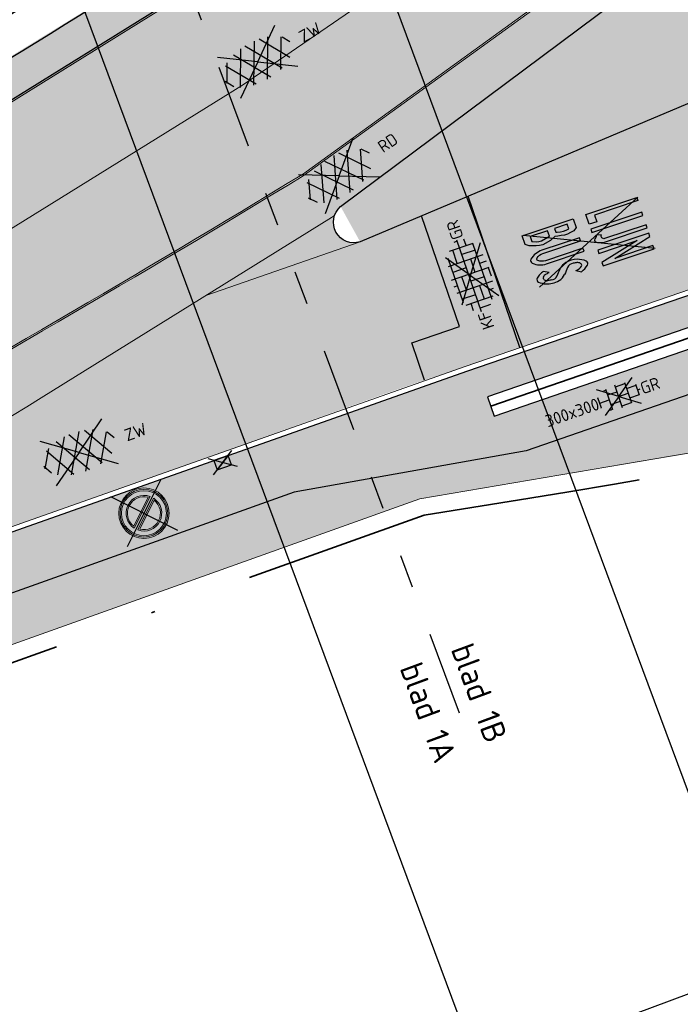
# Model space of a CAD drawing. Header units: metres. Extents: x 132493 to 135358, y 502695 to 503216.
# Tile 10 of 37: x 132666 to 132685, y 502782 to 502811. Entities that reach past the tile are written whole.
import ezdxf
from ezdxf.enums import TextEntityAlignment as Align

# ---------------------------------------------------------------- set-up
doc = ezdxf.new("R2010")
doc.units = ezdxf.units.M
doc.linetypes.add('AL-TEKENBLADGRENS', pattern=[11.5, 2.5, -1.5, 1, -1.5, 1, -1.5, 2.5])
doc.linetypes.add('XX-PROJECTGRENS', pattern=[18, 12, -3, 0, -3])
doc.layers.get('Defpoints').update_dxf_attribs({"color": 3})
for name, color, linetype, lineweight, plot in [('ARC- groen', 92, 'Continuous', 35, False), ('ARC-opbreken asfalt rood', 11, 'Continuous', 20, False), ('ARC-opbreken asfalt zwart', 252, 'Continuous', 20, False), ('ARC-opbreken bss kf bv grijs', 43, 'Continuous', 20, False)]:
    doc.layers.add(name, color=color, linetype=linetype, lineweight=lineweight, plot=plot)
doc.layers.add('ARC-opbreken karteltegels 300x300', color=9, linetype='Continuous', plot=False)
for name, color, linetype, lineweight in [('B-WE-VH-KANTVERHARDING-G', 2, 'Continuous', 25), ('N-WE-KG-GRENS_WERKGRENS-G', 5, 'XX-PROJECTGRENS', 35), ('N-WE-VH-KANTVERHARDING-G', 2, 'Continuous', 18), ('V-WE-RI-KOLK-S', 7, 'Continuous', 25), ('V-WE-VH-GOOT_TEGEL-G', 170, 'Continuous', 18), ('V-WE-VH-KANTOPSLUITING_BUSHALTEBAND-G', 30, 'VH-BUSHALTEBAND-V', 25), ('V-WE-VH-KANTOPSLUITING_TROTTOIRBAND_130 150-G', 210, 'VH-TROTTOIRBAND_130-150-V', 25), ('V-WE-VH-VERHARDING_ASFALT-S', 2, 'Continuous', 25), ('V-WE-VH-VERHARDING_BETONSTRAATSTEEN-S', 2, 'Continuous', 25), ('V-WE-VH-VERHARDING_TEGEL_HALFST-S', 2, 'Continuous', 25), ('V-WE-VH-VERKEERSTEGEL-G', 7, 'Continuous', 35), ('V-WE-VW-MARKERING_LANGS_STREEP_13_010-G', 7, 'VW-1-3_STREEP-V', 13), ('V-WE-VW-MARKERING_LANGS_STREEP_DOORGETROKKEN_010-G', 7, 'CONTINUOUS-V', 13), ('V-WE-VW-MARKERING_SYMBOOL-S', 7, 'Continuous', 25), ('V-WE-VW-VERKEERSTEKEN_BORD_E-S', 7, 'Continuous', 25), ('X-XX-AL-TEKENBLADGRENS-GD', 7, 'AL-TEKENBLADGRENS', 30), ('X-XX-AL-TEKENBLADGRENS-T35', 2, 'Continuous', 35)]:
    doc.layers.add(name, color=color, linetype=linetype, lineweight=lineweight)
doc.styles.add('NLCS-ISO', font='NLCS-ISO.ttf')
doc.styles.add('NLCS-ISO-M200-T35', font='NLCS-ISO.ttf', dxfattribs={"height": 0.7})
doc.linetypes.add('CONTINUOUS-V', pattern='A,3.5,[24,NLCS.SHX,S=0.5,R=0,X=0,Y=0],3.5', length=7)
doc.linetypes.add('VH-BUSHALTEBAND-V', pattern='A,2,-2,1,[24,NLCS.SHX,S=1,R=0,X=0,Y=0],1,-2', length=8)
doc.linetypes.add('VH-TROTTOIRBAND_130-150-V', pattern='A,2.5,[24,NLCS.SHX,S=1,R=0,X=0,Y=0],2.5,-2,2,-2,2,-2', length=15)
doc.linetypes.add('VW-1-3_STREEP-V', pattern='A,1,-3,0.5,[24,NLCS.SHX,S=0.5,R=0,X=0,Y=0],0.5,-3', length=8)

# ---------------------------------------------------------------- blocks, each defined once
blk = doc.blocks.new('V-SVH-TEGEL_300X300_DIK_HALFST_KL-SO')
at = {"transparency": 33554636}
h = blk.add_hatch(color=21, dxfattribs=at)
h.dxf.hatch_style = 1
h.paths.add_polyline_path([(0, 0.75), (-1.5, 0.75), (-1.5, -0.75), (0, -0.75)])
h.paths.add_polyline_path([(1.5, 1.5), (0, 1.5), (0, 0), (1.5, 0)])
h.paths.add_polyline_path([(1.5, 0), (0, 0), (0, -0.75), (0, -1.5), (1.5, -1.5)])
h.paths.add_polyline_path([(3, 0.75), (1.5, 0.75), (1.5, 0), (1.5, -0.75), (3, -0.75)])
at = {"ltscale": 0.1}
for q in [(-2.79, 2.01), (2.79, 2.01), (-2.81, -2.02), (2.81, -2.02)]:
    blk.add_line((0, 0), q, dxfattribs=at)
for p, q in [((-1.84, 1.5), (-1.5, 1.5)), ((-1.5, -1.6), (-1.5, 1.6)), ((0, -1.78), (0, 1.78)), ((0, 1.5), (1.5, 1.5)), ((1.5, -1.6), (1.5, 1.6)), ((-3.08, 0.75), (-3, 0.75)), ((-3, -0.83), (-3, 0.83)), ((-3, 0), (-1.5, 0)), ((-1.5, 0.75), (0, 0.75)), ((0, 0), (1.5, 0)), ((1.5, 0.75), (3, 0.75)), ((3, -0.83), (3, 0.83)), ((3, 0), (3.39, 0)), ((-3.08, -0.75), (-3, -0.75)), ((-1.5, -0.75), (0, -0.75)), ((1.5, -0.75), (3, -0.75)), ((-1.84, -1.5), (-1.5, -1.5)), ((0, -1.5), (1.5, -1.5))]:
    blk.add_line(p, q)
at = {"style": 'NLCS-ISO'}
blk.add_attdef('FORMAAT', text='', height=1.8, dxfattribs=at).set_placement((-3.18, 0), align=Align.MIDDLE_RIGHT)
blk.add_attdef('KLEUR', text='', height=1.8, dxfattribs=at).set_placement((3.49, 0), align=Align.MIDDLE_LEFT)
at = {"style": 'NLCS-ISO', "flags": 1}
blk.add_attdef('FUNCTIE', text='', height=1.8, dxfattribs=at).set_placement((0.12, -3.58), align=Align.MIDDLE_CENTER)
blk = doc.blocks.new('V-SRI-KOLK_TROTTOIR-SO')
blk.add_hatch(color=256).paths.add_polyline_path([(1.125, 0.75), (-1.125, 0.75), (-1.125, -0.75)])
at = {"ltscale": 0.1}
for p, q in [((-1.875, 1.25), (1.875, -1.25)), ((1.875, 1.25), (-1.875, -1.25))]:
    blk.add_line(p, q, dxfattribs=at)
blk.add_line((-1.125, -0.75), (1.125, 0.75))
at = {"flags": 128}
blk.add_lwpolyline([(-1.125, -0.75), (1.125, -0.75), (1.125, 0.75), (-1.125, 0.75)], close=True, dxfattribs=at)
blk = doc.blocks.new('V-SVW-VERKEERSTEKEN_BORD_E01-SO')
at = {"true_color": 0xffffff}
h = blk.add_hatch(color=7, dxfattribs=at)
h.dxf.hatch_style = 1
h.paths.add_polyline_path([(-3.75, 0), (-3.55, 0, -1), (3.55, 0), (3.75, 0, 1)])
h = blk.add_hatch(color=7, dxfattribs=at)
h.dxf.hatch_style = 1
h.paths.add_polyline_path([(-3.55, 0), (-3.35, 0, -1), (3.35, 0), (3.55, 0, 1)])
h = blk.add_hatch(color=7, dxfattribs=at)
h.dxf.hatch_style = 1
h.paths.add_polyline_path([(-3.35, 0), (-2.65, 0, -1), (2.65, 0), (3.35, 0, 1)])
h = blk.add_hatch(color=7, dxfattribs=at)
h.dxf.hatch_style = 1
h.paths.add_polyline_path([(-1.93, 1.51), (-2.07, 1.65, 0.169585), (-2.65, 0, 0.627905), (1.65, -2.07), (1.51, -1.93, -0.884205)])
h = blk.add_hatch(color=7, dxfattribs=at)
h.dxf.hatch_style = 1
h.paths.add_polyline_path([(-1.65, 2.07, 0.056786), (-2.07, 1.65), (1.65, -2.07, 0.056786), (2.07, -1.65)])
h = blk.add_hatch(color=7, dxfattribs=at)
h.dxf.hatch_style = 1
h.paths.add_polyline_path([(-1.93, 1.51, 0.020695), (-2.05, 1.34), (1.34, -2.05, 0.020695), (1.51, -1.93)], flags=17)
h = blk.add_hatch(color=7, dxfattribs=at)
h.dxf.hatch_style = 1
h.paths.add_polyline_path([(1.93, -1.51), (2.07, -1.65, 0.169585), (2.65, 0, 0.627905), (-1.65, 2.07), (-1.51, 1.93, -0.884205)])
h = blk.add_hatch(color=7, dxfattribs=at)
h.dxf.hatch_style = 1
h.paths.add_polyline_path([(-1.34, 2.05, 0.020695), (-1.51, 1.93), (1.93, -1.51, 0.020695), (2.05, -1.34)], flags=17)
h = blk.add_hatch(color=7, dxfattribs=at)
h.dxf.hatch_style = 1
h.paths.add_polyline_path([(-1.34, 2.05), (2.05, -1.34, 0.145992), (2.45, 0, 0.596263)])
h = blk.add_hatch(color=7, dxfattribs=at)
h.dxf.hatch_style = 1
h.paths.add_polyline_path([(3.75, 0), (3.55, 0, -1), (-3.55, 0), (-3.75, 0, 1)])
h = blk.add_hatch(color=7, dxfattribs=at)
h.dxf.hatch_style = 1
h.paths.add_polyline_path([(3.55, 0), (3.35, 0, -1), (-3.35, 0), (-3.55, 0, 1)])
h = blk.add_hatch(color=7, dxfattribs=at)
h.dxf.hatch_style = 1
h.paths.add_polyline_path([(3.35, 0), (2.65, 0, -1), (-2.65, 0), (-3.35, 0, 1)])
h = blk.add_hatch(color=7, dxfattribs=at)
h.dxf.hatch_style = 1
h.paths.add_polyline_path([(-2.05, 1.34, 0.145992), (-2.45, 0, 0.596263), (1.34, -2.05)])
at = {"color": 250, "true_color": 0x191919}
for points in [[(-3.95, -3.95), (3.95, 3.95)], [(-3.95, 3.95), (3.95, -3.95)]]:
    blk.add_lwpolyline(points, dxfattribs=at)
at = {"color": 250, "lineweight": 0, "true_color": 0x191919}
for points in [[(1.65, -2.07), (-2.07, 1.65)], [(2.07, -1.65), (-1.65, 2.07)], [(2.05, -1.34), (-1.34, 2.05)], [(1.34, -2.05), (-2.05, 1.34)]]:
    blk.add_lwpolyline(points, dxfattribs=at)
for radius in [3.75, 3.55, 3.35]:
    blk.add_circle((0, 0), radius, dxfattribs=at)
for radius, start, end in [(2.65, 141.5002, 308.4998), (2.65, 321.5002, 128.4998), (2.45, 326.7757, 123.2243), (2.45, 146.7757, 303.2243)]:
    blk.add_arc((0, 0), radius, start, end, dxfattribs=at)
blk = doc.blocks.new('V-SVW-MARKERING_SYMBOOL_LIJNBUS_1.6')
for p, q in [((0.811, 1.832), (-0.802, -1.768)), ((-0.802, 1.832), (0.811, -1.798)), ((0.485, -1.386), (0.399, -1.538))]:
    blk.add_line(p, q)
at = {"flags": 128}
for points in [[(-0.806, 0.2), (-0.806, 1.8), (-0.706, 1.8), (-0.706, 0.436), (-0.497, 0.436), (-0.497, 0.2)], [(-0.343, 0.2), (-0.243, 0.2), (-0.243, 1.8), (-0.343, 1.8)], [(0.417, 1.4), (0.706, 0.2), (0.806, 0.2), (0.806, 1.8), (0.706, 1.8), (0.706, 0.6), (0.417, 1.8), (0.317, 1.8), (0.317, 0.2), (0.417, 0.2)]]:
    blk.add_lwpolyline(points, close=True, dxfattribs=at)
for points in [[(-0.083, 0.449), (-0.123, 0.3), (-0.064, 0.266), (-0.03, 0.224), (0, 0.203), (0.03, 0.202), (0.064, 0.216), (0.098, 0.258), (0.129, 0.348), (0.142, 0.415), (0.153, 0.5), (0.153, 1.8), (0.053, 1.8), (0.053, 0.5, -0.685922)], [(0.218, -1.379), (0.218, -0.2), (0.12, -0.2), (0.12, -1.379, -0.168784), (0.047, -1.588, -0.557375), (-0.037, -1.588, -0.168784), (-0.11, -1.379), (-0.11, -0.2), (-0.208, -0.2), (-0.208, -1.379, 0.185168), (-0.057, -1.773, 0.445624), (0.067, -1.773, 0.185168)]]:
    blk.add_lwpolyline(points, format="xyb", close=True, dxfattribs=at)
for points in [[(-0.806, -1.8), (-0.806, -0.2), (-0.53, -0.2), (-0.456, -0.3), (-0.441, -0.4), (-0.425, -0.5), (-0.425, -0.6), (-0.441, -0.7), (-0.456, -0.8), (-0.477, -0.881), (-0.403, -1.05), (-0.356, -1.3), (-0.367, -1.4), (-0.389, -1.5), (-0.419, -1.6), (-0.456, -1.7), (-0.535, -1.8), (-0.535, -1.8), (-0.806, -1.8)], [(0.685, -0.615), (0.685, -0.615), (0.771, -0.463)]]:
    blk.add_lwpolyline(points, dxfattribs=at)
at = {"color": 7, "flags": 128}
for points in [[(-0.559, -0.42), (-0.706, -0.42), (-0.706, -0.818), (-0.585, -0.818), (-0.574, -0.776), (-0.559, -0.681), (-0.545, -0.59), (-0.545, -0.509)], [(-0.706, -1.58), (-0.548, -1.58), (-0.543, -1.562), (-0.504, -1.464), (-0.486, -1.38), (-0.478, -1.304), (-0.519, -1.085), (-0.541, -1.034), (-0.706, -1.034)]]:
    blk.add_lwpolyline(points, close=True, dxfattribs=at)
for centre, major_axis, start_param, end_param in [((1.05, -0.662), (0.701, 0), 2.444531, 2.855911), ((0.575, -0.279), (-0.0827, 0), 3.838654, 5.586124), ((0.098, -0.665), (0.705, 0), 0.302007, 0.697061), ((1.101, -0.677), (-0.755, 0), -0.285682, 0.199986), ((2.171, -0.844), (1.736, 0), 2.938331, 3.004251), ((0.659, -0.544), (0.193, 0), 2.335417, 2.938331), ((0.568, -0.452), (0.0614, 0), 0.806176, 2.335417), ((0.361, -0.609), (0.324, 0), -0.01823, 0.69325), ((0.773, -0.741), (0.42, 0), 3.341579, 3.958951), ((0.692, -0.647), (-0.244, 0), -0.137342, 0.799746), ((7.72, 6.323), (-10.328, 0), 0.799746, 0.821514), ((-7.492, -9.232), (-11.66, 0), 3.938362, 3.958951), ((0.403, -1.257), (0.414, 0), 0.19583, 0.821514), ((-1.776, -1.817), (-2.305, 0), 3.287068, 3.336721), ((0.507, -1.346), (0.217, 0), -0.195129, 0.79677), ((2.981, -1.817), (2.305, 0), 2.946464, 2.996118), ((0.048, -1.325), (0.776, 0), -0.366189, 0.19583), ((0.978, -1.386), (-0.6, 0), 0.26669, 0.499534), ((0.978, -1.386), (-0.6, 0), 0.499534, 0.732378), ((0.666, -1.472), (-0.163, 0), 0.145475, 0.863963), ((0.603, -1.543), (-0.0655, 0), 0.863963, 2.27763), ((0.54, -1.472), (0.163, 0), -0.863963, -0.145475), ((0.213, -1.386), (0.6, 0), -0.732378, -0.366189), ((0.596, -1.718), (-0.0853, 0), 0.732378, 2.409214)]:
    blk.add_ellipse(centre, major_axis=major_axis, ratio=0.963855, start_param=start_param, end_param=end_param)
blk = doc.blocks.new('V-SVH-BSS_KEIFORMAAT_BLOK_01-SO')
at = {"ltscale": 0.1}
for p, q in [((-0.82, 2.34), (-0.82, 2.94)), ((0.23, -2.97), (0.23, 2.97)), ((-3.97, -2.12), (-3.97, 2.12)), ((0, 0), (-3.73, 2.68)), ((-3.5, 2.34), (3.5, 2.34)), ((-2.92, 0.24), (-2.92, 2.34)), ((-1.87, -2.81), (-1.87, 2.81)), ((0, 0), (3.73, 2.68)), ((1.28, 0.24), (1.28, 2.34)), ((2.33, -2.71), (2.33, 2.71)), ((3.38, 2.34), (3.38, 2.38)), ((4.43, -1.85), (4.43, 1.85)), ((-5.64, 0.24), (5.64, 0.24)), ((-5.1, 1.29), (-3.97, 1.29)), ((-5.02, -1.37), (-5.02, 0.24)), ((0, 0), (-4.17, -3)), ((-1.87, 1.29), (0.23, 1.29)), ((-0.82, -1.86), (-0.82, 0.24)), ((2.33, 1.29), (4.43, 1.29)), ((3.38, -1.86), (3.38, 0.24)), ((5.48, 0.24), (5.48, 0.74)), ((-3.97, -0.81), (-1.87, -0.81)), ((0, 0), (4.17, -3)), ((0.23, -0.81), (2.33, -0.81)), ((4.43, -0.81), (5.44, -0.81)), ((-4.41, -1.86), (4.41, -1.86)), ((-2.92, -2.55), (-2.92, -1.86)), ((-1.12, -2.91), (0.23, -2.91)), ((1.28, -2.9), (1.28, -1.86))]:
    blk.add_line(p, q, dxfattribs=at)
at = {"style": 'NLCS-ISO'}
blk.add_attdef('FORMAAT', text='', height=1.8, dxfattribs=at).set_placement((-5.74, 0), align=Align.MIDDLE_RIGHT)
blk.add_attdef('KLEUR', text='', height=1.8, dxfattribs=at).set_placement((5.74, 0), align=Align.MIDDLE_LEFT)
at = {"style": 'NLCS-ISO', "flags": 1}
blk.add_attdef('FUNCTIE', text='', height=1.8, dxfattribs=at).set_placement((0.12, -3.58), align=Align.MIDDLE_CENTER)
blk = doc.blocks.new('V-SVH-ASFALT-SO')
for q in [(-4.9, 3.52), (4.9, 3.52), (-4.9, -3.52), (4.9, -3.52)]:
    blk.add_line((0, 0), q)
at = {"ltscale": 0.1}
for p, q in [((2.68, -2.62), (-0.54, 2.96)), ((-5.55, -0.57), (-4.02, 2.09)), ((-1.83, -2.81), (-4.5, 1.81)), ((-4.1, -2.05), (-1.24, 2.9)), ((0.56, -2.96), (-2.66, 2.62)), ((-2.19, -2.74), (1.08, 2.92)), ((-0.01, -2.97), (3.13, 2.48)), ((4.51, -1.79), (1.85, 2.81)), ((2.47, -2.68), (4.88, 1.5)), ((5.64, 0.25), (4.96, 1.43)), ((-4.91, -1.48), (-5.64, -0.2))]:
    blk.add_line(p, q, dxfattribs=at)
at = {"style": 'NLCS-ISO'}
blk.add_attdef('KLEUR', text='', height=1.8, dxfattribs=at).set_placement((7.3, 0), align=Align.MIDDLE_LEFT)
at = {"style": 'NLCS-ISO', "flags": 1}
blk.add_attdef('FUNCTIE', text='', height=1.8, dxfattribs=at).set_placement((0.12, -3.58), align=Align.MIDDLE_CENTER)

msp = doc.modelspace()

# ---------------------------------------------------------------- hatches: boundary and pattern name
at = {"layer": 'ARC- groen', "transparency": 33554559}
h = msp.add_hatch(color=256, dxfattribs=at)
h.dxf.hatch_style = 1
edge = h.paths.add_edge_path()
edge.add_line((132686.862, 502809.054), (132675.741, 502804.35))
edge.add_line((132675.741, 502804.35), (132675.16, 502805.399))
edge.add_line((132675.16, 502805.399), (132683.636, 502811.724))
edge.add_line((132683.636, 502811.724), (132686.741, 502814.041))
edge.add_line((132686.741, 502814.041), (132691.439, 502817.547))
edge.add_line((132691.439, 502817.547), (132692.111, 502818.049))
edge.add_arc((132693.634, 502815.988), 2.563, 48.1677, 126.4572, ccw=False)
edge.add_arc((132693.634, 502815.988), 2.563, -30.1218, 48.1677, ccw=False)
edge.add_arc((132690.844, 502816.358), 5.274, 302.8051, 341.6943, ccw=False)
edge.add_line((132693.702, 502811.925), (132686.862, 502809.054))
h = msp.add_hatch(color=256, dxfattribs=at)
h.dxf.hatch_style = 1
edge = h.paths.add_edge_path()
edge.add_line((132631.405, 502777.792), (132630.257, 502777.247))
edge.add_line((132630.257, 502777.247), (132629.031, 502779.99))
edge.add_line((132629.031, 502779.99), (132655.849, 502790.461))
edge.add_line((132655.849, 502790.461), (132673.779, 502796.905))
edge.add_line((132673.779, 502796.905), (132680.677, 502798.129))
edge.add_line((132680.677, 502798.129), (132702.804, 502805.791))
edge.add_line((132702.804, 502805.791), (132706.067, 502803.451))
edge.add_line((132706.067, 502803.451), (132709.532, 502801.466))
edge.add_line((132709.532, 502801.466), (132714.359, 502799.684))
edge.add_line((132714.359, 502799.684), (132718.183, 502799.033))
edge.add_line((132718.183, 502799.033), (132724.993, 502798.321))
edge.add_arc((132719.563, 502813.176), 15.816, 258.7612, 290.0821, ccw=False)
edge.add_line((132716.48, 502797.663), (132706.478, 502800.173))
edge.add_line((132706.478, 502800.173), (132700.243, 502800.758))
edge.add_line((132700.243, 502800.758), (132690.259, 502798.842))
edge.add_line((132690.259, 502798.842), (132677.518, 502796.707))
edge.add_line((132677.518, 502796.707), (132666.242, 502792.68))
edge.add_line((132666.242, 502792.68), (132654.967, 502788.653))
edge.add_line((132654.967, 502788.653), (132632.234, 502780.485))
edge.add_line((132632.234, 502780.485), (132630.71, 502779.303))
edge.add_line((132630.71, 502779.303), (132631.405, 502777.792))
at = {"layer": 'ARC-opbreken asfalt rood', "transparency": 33554559}
h = msp.add_hatch(color=256, dxfattribs=at)
h.dxf.hatch_style = 1
h.paths.add_polyline_path([(132670.452, 502811.675), (132664.592, 502808.037), (132662.944, 502807.014), (132662.331, 502808.019), (132670.011, 502812.738), (132680.802, 502820.927), (132691.594, 502829.115), (132692.313, 502828.188), (132685.531, 502822.956), (132677.923, 502817.087)])
h = msp.add_hatch(color=256, dxfattribs=at)
h.dxf.hatch_style = 1
edge = h.paths.add_edge_path()
edge.add_line((132642.408, 502789.008), (132629.465, 502783.475))
edge.add_line((132629.465, 502783.475), (132629.939, 502782.367))
edge.add_line((132629.939, 502782.367), (132639.099, 502785.951))
edge.add_arc((132573.776, 502948.529), 175.21, 291.88986, 297.87086)
edge.add_arc((132551.38, 502988.374), 220.907, 298.17462, 302.83227)
edge.add_line((132671.152, 502802.755), (132674.98, 502805.138))
edge.add_arc((132675.557, 502804.934), 0.612, 130.4787, 160.5018, ccw=False)
edge.add_line((132675.16, 502805.399), (132683.817, 502811.859))
edge.add_line((132683.817, 502811.859), (132688.224, 502815.148))
edge.add_line((132688.224, 502815.148), (132692.111, 502818.049))
edge.add_line((132692.111, 502818.049), (132691.17, 502819.253))
edge.add_line((132691.17, 502819.253), (132681.879, 502811.988))
edge.add_line((132681.879, 502811.988), (132674.049, 502806.316))
edge.add_arc((132487.165, 503110.381), 356.905, 295.78347, 301.57571, ccw=False)
at = {"layer": 'ARC-opbreken asfalt zwart', "transparency": 33554559}
h = msp.add_hatch(color=256, dxfattribs=at)
h.dxf.hatch_style = 1
edge = h.paths.add_edge_path()
edge.add_line((132542.657, 502737.658), (132541.564, 502739.946))
edge.add_arc((132549.154, 502743.812), 8.518, 156.3459, 206.989, ccw=False)
edge.add_arc((132549.031, 502744.04), 8.315, 105.3223, 157.4467, ccw=False)
edge.add_line((132546.834, 502752.059), (132552.213, 502753.974))
edge.add_line((132552.213, 502753.974), (132557.593, 502755.889))
edge.add_line((132557.593, 502755.889), (132570.306, 502760.556))
edge.add_line((132570.306, 502760.556), (132587.209, 502767.063))
edge.add_line((132587.209, 502767.063), (132604.338, 502773.645))
edge.add_line((132604.338, 502773.645), (132610.352, 502776.015))
edge.add_line((132610.352, 502776.015), (132610.791, 502774.892))
edge.add_line((132610.791, 502774.892), (132629.946, 502782.367))
edge.add_line((132629.946, 502782.367), (132629.446, 502783.521))
edge.add_line((132629.446, 502783.521), (132636.879, 502786.699))
edge.add_line((132636.879, 502786.699), (132644.313, 502789.876))
edge.add_line((132644.313, 502789.876), (132659.337, 502797.811))
edge.add_line((132659.337, 502797.811), (132674.022, 502806.358))
edge.add_line((132674.022, 502806.358), (132681.85, 502812.029))
edge.add_line((132681.85, 502812.029), (132686.474, 502815.649))
edge.add_line((132686.474, 502815.649), (132691.098, 502819.27))
edge.add_line((132691.098, 502819.27), (132692.111, 502818.049))
edge.add_line((132692.111, 502818.049), (132700.82, 502824.822))
edge.add_arc((132705.813, 502825.78), 5.084, 128.3148, 190.862, ccw=False)
edge.add_line((132702.661, 502829.769), (132707.634, 502834.265))
edge.add_line((132707.634, 502834.265), (132703.685, 502838.672))
edge.add_line((132703.685, 502838.672), (132700.43, 502835.66))
edge.add_arc((132697.867, 502839.231), 4.395, 291.8304, 305.6604, ccw=False)
edge.add_line((132699.502, 502835.151), (132693.185, 502830.34))
edge.add_line((132693.185, 502830.34), (132691.595, 502829.116))
edge.add_line((132691.595, 502829.116), (132692.313, 502828.188))
edge.add_line((132692.313, 502828.188), (132685.531, 502822.956))
edge.add_line((132685.531, 502822.956), (132677.923, 502817.087))
edge.add_line((132677.923, 502817.087), (132674.188, 502814.381))
edge.add_line((132674.188, 502814.381), (132670.452, 502811.675))
edge.add_line((132670.452, 502811.675), (132664.592, 502808.037))
edge.add_line((132664.592, 502808.037), (132662.944, 502807.014))
edge.add_line((132662.944, 502807.014), (132665.14, 502803.406))
edge.add_arc((132507.624, 503062.069), 302.85, 291.02465, 301.3399, ccw=False)
edge.add_line((132616.277, 502779.381), (132603.901, 502774.624))
edge.add_line((132603.901, 502774.624), (132601.801, 502780.087))
edge.add_line((132601.801, 502780.087), (132598.536, 502778.829))
edge.add_line((132598.536, 502778.829), (132600.634, 502773.368))
edge.add_line((132600.634, 502773.368), (132586.822, 502768.059))
edge.add_line((132586.822, 502768.059), (132569.962, 502761.579))
edge.add_line((132569.962, 502761.579), (132548.876, 502753.474))
edge.add_line((132548.876, 502753.474), (132546.915, 502758.576))
edge.add_line((132546.915, 502758.576), (132545.217, 502757.91))
edge.add_arc((132550.233, 502743.836), 14.942, 109.6156, 156.7878)
edge.add_arc((132550.233, 502743.836), 14.942, 156.7878, 203.9599)
edge.add_line((132536.579, 502737.768), (132537.706, 502735.292))
edge.add_line((132537.706, 502735.292), (132542.657, 502737.658))
h = msp.add_hatch(color=256, dxfattribs=at)
h.dxf.hatch_style = 1
edge = h.paths.add_edge_path()
edge.add_line((132691.452, 502804.956), (132680.493, 502801.214))
edge.add_line((132680.493, 502801.214), (132678.955, 502805.705))
edge.add_line((132678.955, 502805.705), (132686.862, 502809.054))
edge.add_line((132686.862, 502809.054), (132690.282, 502810.489))
edge.add_line((132690.282, 502810.489), (132693.702, 502811.925))
edge.add_arc((132690.844, 502816.358), 5.274, 302.8051, 341.6943)
edge.add_arc((132693.634, 502815.988), 2.563, 329.8782, 382.7768)
edge.add_line((132695.997, 502816.98), (132700.602, 502810.989))
edge.add_arc((132700.47, 502809.499), 1.496, 84.9174, 121.2281)
edge.add_arc((132700.47, 502809.499), 1.496, 121.2281, 157.5388)
edge.add_line((132699.088, 502810.071), (132697.61, 502807.072))
edge.add_line((132697.61, 502807.072), (132691.452, 502804.956))
h = msp.add_hatch(color=256, dxfattribs=at)
h.dxf.hatch_style = 1
edge = h.paths.add_edge_path()
edge.add_line((132676.445, 502799.815), (132670.945, 502797.848))
edge.add_line((132670.945, 502797.848), (132663.02, 502795.052))
edge.add_line((132663.02, 502795.052), (132658.673, 502793.379))
edge.add_line((132658.673, 502793.379), (132656.156, 502792.414))
edge.add_line((132656.156, 502792.414), (132655.684, 502793.642))
edge.add_arc((132573.776, 502948.529), 175.21, 297.87086, 301.85556)
edge.add_line((132666.249, 502799.708), (132671.163, 502802.759))
edge.add_line((132671.163, 502802.759), (132675.741, 502804.35))
edge.add_line((132675.741, 502804.35), (132677.569, 502805.121))
edge.add_line((132677.569, 502805.121), (132678.697, 502801.829))
edge.add_line((132678.697, 502801.829), (132677.278, 502801.342))
edge.add_line((132677.278, 502801.342), (132677.661, 502800.236))
edge.add_line((132677.661, 502800.236), (132676.445, 502799.815))
at = {"layer": 'ARC-opbreken bss kf bv grijs', "transparency": 33554559}
h = msp.add_hatch(color=256, dxfattribs=at)
h.dxf.hatch_style = 1
h.paths.add_polyline_path([(132677.278, 502801.342), (132678.697, 502801.829), (132677.569, 502805.121), (132678.953, 502805.709), (132680.497, 502801.203), (132677.658, 502800.235)])
at = {"layer": 'ARC-opbreken karteltegels 300x300', "transparency": 33554559}
h = msp.add_hatch(color=256, dxfattribs=at)
h.dxf.hatch_style = 1
edge = h.paths.add_edge_path()
edge.add_line((132633.248, 502781.635), (132628.843, 502779.917))
edge.add_arc((132630.653, 502780.455), 1.889, 110.2613, 196.5646, ccw=False)
edge.add_line((132629.999, 502782.227), (132634.772, 502784.055))
edge.add_line((132634.772, 502784.055), (132642.19, 502786.897))
edge.add_line((132642.19, 502786.897), (132654.38, 502791.567))
edge.add_line((132654.38, 502791.567), (132663.072, 502794.911))
edge.add_line((132663.072, 502794.911), (132670.995, 502797.707))
edge.add_line((132670.995, 502797.707), (132678.919, 502800.503))
edge.add_line((132678.919, 502800.503), (132679.226, 502800.608))
edge.add_line((132679.226, 502800.608), (132687.194, 502803.336))
edge.add_line((132687.194, 502803.336), (132689.347, 502804.076))
edge.add_line((132689.347, 502804.076), (132689.5, 502803.653))
edge.add_line((132689.5, 502803.653), (132689.923, 502803.805))
edge.add_line((132689.923, 502803.805), (132689.771, 502804.229))
edge.add_line((132689.771, 502804.229), (132696.408, 502806.495))
edge.add_line((132696.408, 502806.495), (132696.607, 502805.618))
edge.add_line((132696.607, 502805.618), (132679.528, 502799.741))
edge.add_line((132679.528, 502799.741), (132679.727, 502799.166))
edge.add_line((132679.727, 502799.166), (132696.804, 502805.046))
edge.add_line((132696.804, 502805.046), (132697.216, 502803.856))
edge.add_line((132697.216, 502803.856), (132680.677, 502798.129))
edge.add_line((132680.677, 502798.129), (132673.779, 502796.905))
edge.add_line((132673.779, 502796.905), (132665.404, 502793.913))
edge.add_line((132665.404, 502793.913), (132657.029, 502790.922))
edge.add_line((132657.029, 502790.922), (132651.465, 502788.745))
edge.add_line((132651.465, 502788.745), (132647.247, 502787.1))
edge.add_line((132647.247, 502787.1), (132637.466, 502783.279))
edge.add_line((132637.466, 502783.279), (132633.248, 502781.635))
at = {"layer": 'V-WE-VW-MARKERING_SYMBOOL-S', "transparency": 33554559}
h = msp.add_hatch(color=256, dxfattribs=at)
h.dxf.hatch_style = 1
edge = h.paths.add_edge_path()
edge.add_arc((132675.557, 502804.934), 0.612, 160.5018, 287.5409)
edge.add_line((132675.741, 502804.35), (132671.163, 502802.759))
edge.add_line((132671.163, 502802.759), (132674.98, 502805.138))

# ---------------------------------------------------------------- linework, layer by layer
at = {"layer": 'B-WE-VH-KANTVERHARDING-G', "flags": 128}
for points in [[(132691.594, 502829.115), (132670.011, 502812.738, -0.037295), (132641.071, 502797.047, -0.011872), (132584.447, 502774.302), (132555.018, 502762.894)], [(132692.26, 502828.256), (132677.893, 502817.127), (132670.424, 502811.716), (132658.707, 502804.443), (132641.579, 502795.722), (132626.439, 502789.251), (132617.746, 502786.003), (132601.975, 502779.647), (132584.891, 502773.082), (132568.035, 502766.594), (132555.303, 502761.919), (132545.199, 502757.957, 0.436598), (132536.533, 502737.747), (132537.706, 502735.292)]]:
    msp.add_lwpolyline(points, format="xyb", dxfattribs=at)
for points in [[(132724.993, 502798.321), (132718.183, 502799.033), (132714.359, 502799.684), (132709.532, 502801.466), (132705.785, 502803.613), (132702.804, 502805.791), (132680.677, 502798.129), (132673.779, 502796.905), (132657.029, 502790.922), (132637.466, 502783.279), (132629.031, 502779.99)], [(132680.497, 502801.203), (132678.955, 502805.705)], [(132677.659, 502800.23), (132677.278, 502801.342), (132678.697, 502801.829), (132677.569, 502805.121)]]:
    msp.add_lwpolyline(points, dxfattribs=at)
msp.add_lwpolyline([(132679.528, 502799.741), (132679.727, 502799.166), (132696.804, 502805.046), (132696.607, 502805.618)], close=True, dxfattribs=at)
at = {"layer": 'Defpoints', "elevation": -7055.85, "flags": 128}
for points in [[(132859.031, 502846.605), (132679.293, 502779.662), (132645.146, 502871.345), (132701.778, 502892.437), (132696.851, 502905.665), (132819.957, 502951.516)], [(132515.641, 502694.521), (132493.176, 502754.837), (132672.914, 502821.781), (132690.452, 502774.691), (132565.468, 502728.141), (132570.395, 502714.914)]]:
    msp.add_lwpolyline(points, close=True, dxfattribs=at)
at = {"layer": 'N-WE-KG-GRENS_WERKGRENS-G', "flags": 128}
msp.add_lwpolyline([(132714.225, 502831.39), (132712.74, 502830.016), (132714.173, 502827.105), (132719.425, 502816.187), (132713.917, 502811.823, 0.041618), (132718.643, 502809.629, 0.097455), (132725.88, 502809.065), (132725.813, 502804.753), (132725.61, 502797.809), (132725.105, 502797.823, -0.135959), (132716.37, 502797.175), (132711.357, 502798.433), (132706.393, 502799.679), (132700.269, 502800.253, -0.009927), (132677.642, 502796.22), (132632.478, 502780.041), (132631.33, 502779.151), (132632.05, 502777.587), (132622.169, 502772.657), (132620.972, 502775.056), (132620.452, 502775.302), (132554.713, 502749.919), (132553.552, 502749.259), (132548.052, 502747.414), (132545.408, 502745.62), (132545.464, 502743.712), (132548.27, 502740.204), (132546.198, 502738.552), (132547.273, 502736.374), (132545.773, 502735.687), (132549.511, 502726.13), (132550.995, 502723.076), (132548.611, 502721.918), (132542.863, 502733.749), (132538.4, 502731.58), (132545.62, 502716.67), (132539.154, 502713.583), (132538.379, 502715.207), (132538.83, 502715.423, 0.125806), (132540.864, 502717.121), (132538.223, 502722.586), (132533.092, 502720.17), (132531.99, 502722.496), (132537.068, 502724.965), (132534.565, 502730.134), (132532.655, 502734.077), (132529.445, 502740.761, 0.38851), (132526.441, 502741.975), (132517.361, 502738.587), (132516.341, 502741.247), (132514.334, 502748.372), (132518.76, 502750.018), (132518.708, 502750.159), (132537.466, 502757.124), (132545.227, 502760.107), (132545.343, 502759.991), (132617.218, 502787.565, 0.053036), (132670.152, 502814.142), (132672.327, 502817.632), (132670.755, 502818.611), (132672.194, 502820.922), (132670.451, 502822.027), (132673.803, 502827.286), (132676.711, 502830.366), (132678.636, 502831.835), (132679.364, 502829.718), (132686.54, 502831.996), (132685.889, 502832.792), (132687.784, 502834.344), (132685.892, 502836.655, -0.033635), (132681.757, 502842.462), (132688.147, 502846.916), (132694.781, 502837.397), (132696.554, 502838.886), (132699.439, 502838.523), (132704.648, 502843.328), (132708.693, 502846.94), (132708.789, 502849.325), (132723.076, 502862.505, 0.073083), (132734.93, 502877.17), (132757.828, 502915.905), (132758.696, 502915.41), (132759.168, 502916.208), (132760.391, 502915.429), (132762.034, 502915.851, -0.026489), (132766.151, 502921.632), (132767.803, 502923.535, -0.148382), (132790.477, 502936.941), (132818.007, 502943.899), (132826.672, 502946.2), (132835.264, 502948.54), (132853.031, 502954.72), (132855.543, 502955.594), (132893.667, 502969.935), (132911.425, 502976.552), (132985.937, 503003.555), (133023.571, 503017.07), (133037.473, 503022.042), (133036.828, 503023.836), (133048.372, 503027.895), (133048.975, 503026.107), (133048.991, 503026.113), (133116.416, 503049.937), (133129.594, 503053.973), (133207.877, 503083.082), (133221.602, 503088.229), (133252.581, 503100.41), (133277.393, 503110.443), (133306.069, 503122.394), (133329.692, 503132.107), (133343.751, 503138.208), (133361.837, 503145.78), (133391.048, 503157.409), (133404.405, 503161.707), (133414.368, 503164.465), (133423.338, 503166.665), (133422.764, 503168.092), (133426.054, 503169.422), (133426.863, 503167.42), (133431.538, 503168.304), (133432.861, 503169.705, -0.012525), (133446.195, 503172.025), (133446.427, 503171.142), (133453.695, 503172.435), (133464.244, 503174.558), (133468.751, 503175.698), (133481.347, 503179.803), (133494.584, 503184.524), (133505.986, 503189.24), (133509.745, 503190.505), (133516.547, 503192.908), (133520.249, 503182.162), (133500.01, 503174.427), (133496.13, 503172.727), (133491.379, 503168.182), (133489.969, 503172.137, -0.001551), (133487.167, 503171.147, -0.023656), (133473.917, 503167.219, -0.090258), (133471.022, 503165.294), (133449.109, 503158.534), (133447.971, 503161.966), (133447.234, 503162.671, 0.052266), (133400.801, 503151.158), (133401.032, 503146.319), (133398.182, 503145.874), (133389.707, 503144.549, 0.007004), (133353.896, 503130.476, 0.00058), (133350.949, 503129.266), (133350.488, 503128.304), (133331.434, 503120.137), (133318.711, 503114.684), (133316.063, 503108.086), (133308.671, 503105.028), (133301.214, 503108.414), (133286.996, 503102.612), (133286.864, 503102.664), (133275.248, 503097.913), (133256.641, 503090.282), (133233.221, 503081.259), (133231.439, 503077.362), (133227.629, 503079.105), (133217.674, 503075.269), (133153.435, 503051.279), (133140.996, 503046.855), (133135.587, 503044.984), (133134.688, 503047.481), (133133.49, 503047.049, 0.110259), (133115.827, 503035.848), (133100.736, 503020.774, 0.265135), (133098.64, 503013.13), (133089.707, 503009.984, 0.257939), (133083.443, 503014.528, 0.006082), (133083.249, 503014.549), (133077.967, 503015.071), (133061.92, 503016.654, 0.110369), (133041.138, 503014.117), (133025.633, 503008.609), (133021.665, 503007.256), (133021.387, 503008.032), (132937.622, 502978.218), (132938.361, 502976.202), (132914.777, 502967.54), (132913.474, 502967.061, 0.415091), (132911.784, 502963.396), (132912.511, 502961.436), (132902.765, 502957.806), (132902.242, 502959.217, 0.414546), (132897.868, 502961.222), (132896.431, 502960.688), (132859.009, 502946.768), (132839.946, 502940.011), (132837.192, 502939.034, 0.419067), (132835.142, 502934.641), (132835.591, 502933.439), (132826.051, 502929.845), (132824.715, 502933.435, 0.382663), (132821.877, 502934.924), (132821.657, 502934.868), (132792.84, 502927.585, 0.199942), (132770.147, 502910.61), (132769.103, 502908.844), (132764.332, 502900.772), (132764.837, 502894.878, -0.023781), (132742.356, 502859.092, -0.025284), (132736.336, 502852.282, -0.00557), (132713.857, 502831.058)], format="xyb", dxfattribs=at)
at = {"layer": 'N-WE-VH-KANTVERHARDING-G'}
for p, q in [((132674.886, 502805.07), (132666.249, 502799.708)), ((132674.98, 502805.138), (132674.886, 502805.07))]:
    msp.add_line(p, q, dxfattribs=at)
at = {"layer": 'N-WE-VH-KANTVERHARDING-G', "flags": 128}
msp.add_lwpolyline([(132691.134, 502819.226), (132681.88, 502811.989), (132674.049, 502806.316, -0.020597), (132644.334, 502789.831), (132629.465, 502783.475)], format="xyb", dxfattribs=at)
for points in [[(132671.152, 502802.755), (132675.741, 502804.35)], [(132631.3, 502779.761), (132632.234, 502780.485), (132654.967, 502788.653), (132677.518, 502796.707), (132684.976, 502797.975), (132692.658, 502799.244), (132700.243, 502800.758), (132706.478, 502800.173), (132716.48, 502797.663)], [(132631.3, 502779.761), (132632.234, 502780.485), (132654.967, 502788.653), (132677.518, 502796.707), (132684.976, 502797.975), (132692.658, 502799.244), (132700.243, 502800.758), (132706.478, 502800.173), (132716.48, 502797.663)]]:
    msp.add_lwpolyline(points, dxfattribs=at)
at = {"layer": 'N-WE-VH-KANTVERHARDING-G'}
msp.add_arc((132573.776, 502948.529), 175.21, 291.32314, 301.85556, dxfattribs=at)
at = {"layer": 'V-WE-VH-GOOT_TEGEL-G', "flags": 128}
msp.add_lwpolyline([(132544.032, 502739.637), (132542.762, 502743.956, -0.329742), (132543.78, 502748.275), (132546.253, 502750.126), (132548.126, 502751.16), (132571.459, 502759.493), (132620.836, 502778.819), (132629.946, 502782.367), (132654.327, 502791.707), (132663.02, 502795.052), (132678.869, 502800.645), (132696.36, 502806.637)], format="xyb", dxfattribs=at)
at = {"layer": 'V-WE-VH-KANTOPSLUITING_BUSHALTEBAND-G', "flags": 128}
msp.add_lwpolyline([(132678.919, 502800.503), (132696.408, 502806.495)], dxfattribs=at)
at = {"layer": 'V-WE-VH-KANTOPSLUITING_TROTTOIRBAND_130 150-G', "flags": 128}
for points in [[(132675.16, 502805.399), (132692.111, 502818.049, -0.813975), (132695.851, 502814.701, -0.171334), (132693.702, 502811.925), (132675.741, 502804.35, -0.817487), (132675.16, 502805.399)], [(132629.284, 502778.972), (132628.87, 502779.832, -0.409186), (132629.999, 502782.227), (132654.38, 502791.567), (132663.072, 502794.911), (132678.919, 502800.503)]]:
    msp.add_lwpolyline(points, format="xyb", dxfattribs=at)
at = {"layer": 'V-WE-VH-VERKEERSTEGEL-G', "flags": 128}
msp.add_lwpolyline([(132679.631, 502799.46), (132696.703, 502805.338)], dxfattribs=at)
at = {"layer": 'V-WE-VW-MARKERING_LANGS_STREEP_13_010-G', "ltscale": 2.5, "flags": 128}
msp.add_lwpolyline([(132549.933, 502756.322), (132556.457, 502758.881), (132569.179, 502763.551), (132586.059, 502770.049), (132603.166, 502776.623), (132618.922, 502782.973), (132627.647, 502786.232), (132642.957, 502792.777), (132660.304, 502801.609), (132672.237, 502809.016), (132680.333, 502814.568), (132698.144, 502828.975)], dxfattribs=at)
at = {"layer": 'V-WE-VW-MARKERING_LANGS_STREEP_DOORGETROKKEN_010-G', "flags": 128}
msp.add_lwpolyline([(132692.312, 502828.188), (132677.923, 502817.087), (132670.452, 502811.675), (132658.732, 502804.399), (132641.6, 502795.677), (132626.457, 502789.204), (132617.764, 502785.956), (132601.994, 502779.601), (132584.909, 502773.036), (132568.053, 502766.547), (132555.321, 502761.872), (132549.943, 502759.764)], dxfattribs=at)
msp.add_lwpolyline([(132691.098, 502819.27), (132681.85, 502812.029), (132674.022, 502806.358, -0.020595), (132644.313, 502789.876), (132629.446, 502783.521)], format="xyb", dxfattribs=at)
at = {"layer": 'X-XX-AL-TEKENBLADGRENS-GD', "elevation": -7055.85, "flags": 128}
msp.add_lwpolyline([(132668.39, 502817.979), (132679.043, 502789.377)], dxfattribs=at)

# ---------------------------------------------------------------- block references
at = {"layer": 'V-WE-RI-KOLK-S', "xscale": 0.2, "yscale": 0.2, "zscale": 0.2, "rotation": 199.4367489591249}
msp.add_blockref('V-SRI-KOLK_TROTTOIR-SO', (132671.65, 502797.779), dxfattribs=at)
at = {"layer": 'V-WE-VH-VERHARDING_ASFALT-S', "xscale": 0.2, "yscale": 0.2, "zscale": 0.2}
for p, rotation, values in [((132672.691, 502809.706), 29.37501372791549, {'KLEUR': 'ZW'}), ((132675.115, 502806.314), 34.16842511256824, {'KLEUR': 'RD'}), ((132667.375, 502798.084), 19.91298431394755, {'KLEUR': 'ZW'})]:
    msp.add_blockref('V-SVH-ASFALT-SO', p, dxfattribs=dict(at, rotation=rotation)).add_auto_attribs(values)
at = {"layer": 'V-WE-VH-VERHARDING_BETONSTRAATSTEEN-S', "xscale": 0.2, "yscale": 0.2, "zscale": 0.2, "rotation": 109.0350024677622}
msp.add_blockref('V-SVH-BSS_KEIFORMAAT_BLOK_01-SO', (132679.029, 502803.346), dxfattribs=at).add_auto_attribs({'FORMAAT': 'KF', 'KLEUR': 'GR'})
at = {"layer": 'V-WE-VH-VERHARDING_TEGEL_HALFST-S', "xscale": 0.2, "yscale": 0.2, "zscale": 0.2, "rotation": 19.10017458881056}
msp.add_blockref('V-SVH-TEGEL_300X300_DIK_HALFST_KL-SO', (132683.437, 502799.751), dxfattribs=at).add_auto_attribs({'FORMAAT': '300x300', 'KLEUR': 'GR'})
at = {"layer": 'V-WE-VW-MARKERING_SYMBOOL-S', "rotation": 288.4561044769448}
msp.add_blockref('V-SVW-MARKERING_SYMBOOL_LIJNBUS_1.6', (132682.525, 502804.338), dxfattribs=at)
at = {"layer": 'V-WE-VW-VERKEERSTEKEN_BORD_E-S', "xscale": 0.2, "yscale": 0.2, "zscale": 0.2, "rotation": 288.3070888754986}
msp.add_blockref('V-SVW-VERKEERSTEKEN_BORD_E01-SO', (132669.305, 502796.277), dxfattribs=at)

# ---------------------------------------------------------------- texts
at = {"layer": 'X-XX-AL-TEKENBLADGRENS-T35', "style": 'NLCS-ISO-M200-T35'}
for s, p in [('blad 1B', (132678.428, 502792.236, -7056.839)), ('blad 1A', (132676.905, 502791.673, -7056.839))]:
    msp.add_text(s, height=0.7, rotation=290.2876, dxfattribs=at).set_placement(p)

doc.saveas('drawing.dxf')
